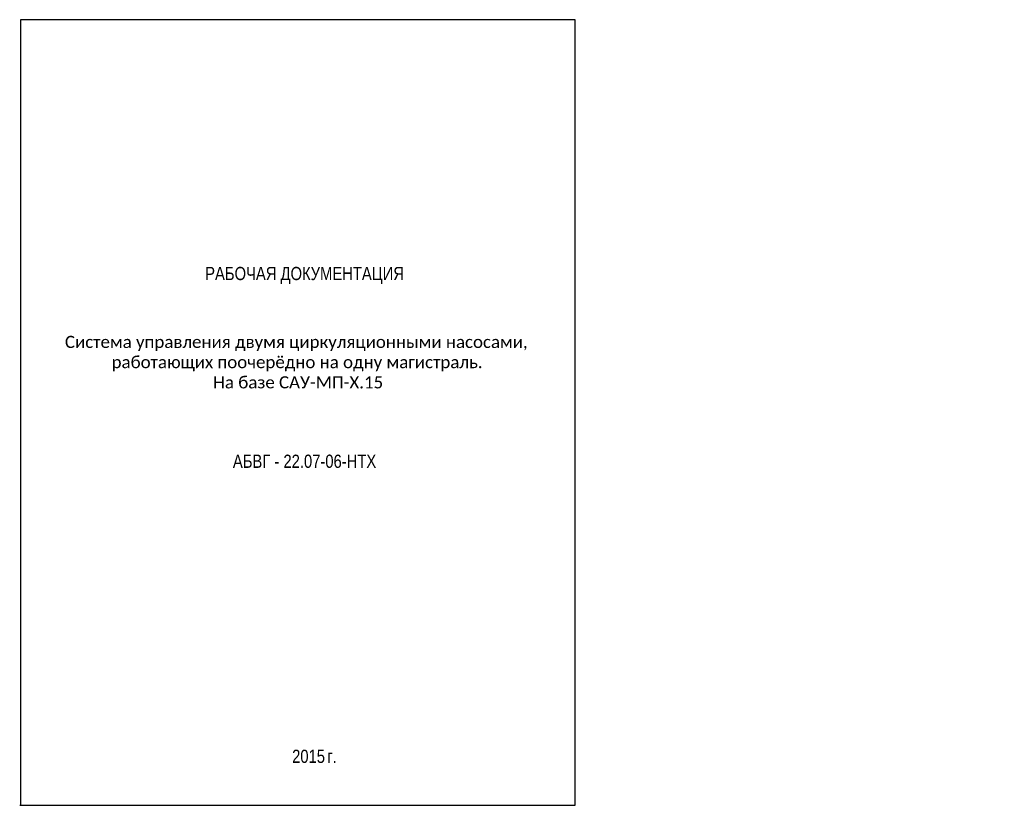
# Model space of a CAD drawing. Header units: millimetres. Extents: x 2234 to 2655, y 986 to 2918.
# Tile 4 of 4: x 2234 to 2606, y 2621 to 2918. Entities that reach past the tile are written whole.
import ezdxf
from ezdxf.enums import TextEntityAlignment as Align

# ---------------------------------------------------------------- set-up
doc = ezdxf.new("R2010")
doc.units = ezdxf.units.MM
doc.styles.add('Arial', font='arial.ttf')
doc.styles.get("Standard").update_dxf_attribs({"font": 'arial.ttf'})

msp = doc.modelspace()

# ---------------------------------------------------------------- linework, layer by layer
at = {"lineweight": -3}
for p, q in [((2443.75, 2918.11), (2234, 2918.11)), ((2234, 2918.11), (2234, 2621.11)), ((2443.75, 2621.11), (2443.75, 2918.11)), ((2233.75, 2621.11), (2443.75, 2621.11))]:
    msp.add_line(p, q, dxfattribs=at)

# ---------------------------------------------------------------- texts
at = {"color": 7, "style": 'Arial', "width": 0.8}
msp.add_text('РАБОЧАЯ ДОКУМЕНТАЦИЯ', height=5, dxfattribs=at).set_placement((2341.47, 2824.66), align=Align.TOP_CENTER)
at = {"color": 0, "style": 'Arial', "width": 0.8}
msp.add_text('АБВГ - 22.07-06-НТХ', height=5, dxfattribs=at).set_placement((2341.47, 2747.18), align=Align.BOTTOM_CENTER)
for s, p in [('2015', (2349.19, 2637.13)), ('г.', (2353.63, 2637.13))]:
    msp.add_text(s, height=5, dxfattribs=at).set_placement(p, align=Align.RIGHT)
at = {"insert": (2234, 2798.59), "char_height": 5, "width": 209.7514, "attachment_point": 1}
msp.add_mtext('\\pi16.854;{\\fCalibri|b0|i0|c204|p34;\\H0.91667x;Система управления двумя циркуляционными насосами, \\P\\pi34.511;работающих поочерёдно на одну магистраль.\\fCalibri|b0|i0|c0|p34; \\H1.3015x; \\H0.76833x;\\P\\pi72.9;\\fCalibri|b0|i0|c204|p34;На базе САУ-МП-Х.15\\H1.232x; }', dxfattribs=at)

doc.saveas('drawing.dxf')
